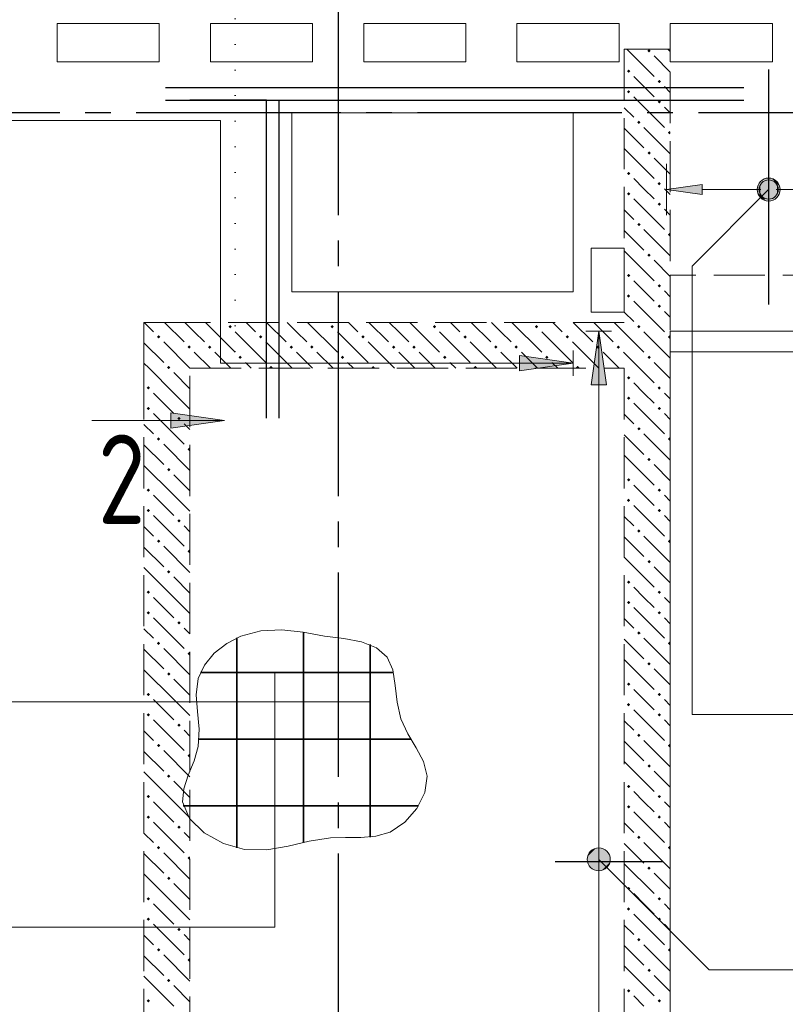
# Model space of a CAD drawing. Header units: millimetres. Extents: x 0 to 45010, y 0 to 29700.
# Tile 13 of 15: x 29903 to 32900, y 19960 to 23815. Entities that reach past the tile are written whole.
import ezdxf

# ---------------------------------------------------------------- set-up
doc = ezdxf.new("R2010")
doc.units = ezdxf.units.MM
for name, pattern in [('______2', [270, 200, -70]), ('______5', [1100, 800, -100, 100, -100]), ('______9', [100, 0, -100])]:
    doc.linetypes.add(name, pattern=pattern)
for name, color, linetype, lineweight in [('ЖБ Балка Вышележаща', 7, 'Continuous', 35), ('ЖБ Балка Нижележащая', 7, 'Continuous', 35), ('ЖБ Перекрытие верхний уровень', 7, 'Continuous', 35), ('ЖБ Стена верхний уровень', 7, 'Continuous', 35), ('Обрамление проемов стержнями', 7, 'Continuous', 25), ('Оси', 40, '______5', 18), ('Позиционная метка линия выноска', 7, 'Continuous', 13), ('Позиционная метка номер позиции', 7, 'Continuous', 13), ('Узлы символ', 7, 'Continuous', 25)]:
    doc.layers.add(name, color=color, linetype=linetype, lineweight=lineweight)
doc.layers.add('Обрамление П-обр. равн.', color=7, linetype='Continuous', lineweight=25, true_color=0x5f1e0f)
doc.styles.add('ISOCPEUR', font='txt')

msp = doc.modelspace()

# ---------------------------------------------------------------- hatches: boundary and pattern name
at = {"layer": 'ЖБ Стена верхний уровень', "linetype": 'Continuous', "lineweight": 18, "transparency": 33554687}
for points in [[(32360.4, 23693.1), (32367, 23699.6), (32373.5, 23693.1), (32367, 23686.6)], [(32280.5, 23613.1), (32287, 23619.6), (32293.5, 23613.1), (32287, 23606.6)], [(32400.5, 23573.1), (32406.9, 23579.6), (32413.5, 23573.1), (32406.9, 23566.6)], [(32280.5, 23533.1), (32287, 23539.6), (32293.5, 23533.1), (32287, 23526.6)], [(32400.5, 23493.1), (32406.9, 23499.6), (32413.5, 23493.1), (32406.9, 23486.6)], [(32320.4, 23413.1), (32326.9, 23419.6), (32333.5, 23413.1), (32326.9, 23406.6)], [(32440.4, 23373.1), (32447, 23379.6), (32450, 23376.6), (32450, 23369.7), (32447, 23366.6)], [(32360.4, 23293.1), (32367, 23299.6), (32373.5, 23293.1), (32367, 23286.6)], [(32280.5, 23213.1), (32287, 23219.6), (32293.5, 23213.1), (32287, 23206.6)], [(32400.5, 23173.1), (32406.9, 23179.6), (32413.5, 23173.1), (32406.9, 23166.6)], [(32280.5, 23133.1), (32287, 23139.6), (32293.5, 23133.1), (32287, 23126.6)], [(32400.5, 23093.1), (32406.9, 23099.6), (32413.5, 23093.1), (32406.9, 23086.6)], [(32320.4, 23013.1), (32326.9, 23019.6), (32333.5, 23013.1), (32326.9, 23006.6)], [(32440.4, 22973.1), (32447, 22979.6), (32450, 22976.6), (32450, 22969.7), (32447, 22966.6)], [(32360.4, 22893.1), (32367, 22899.6), (32373.5, 22893.1), (32367, 22886.6)], [(32280.5, 22813.1), (32287, 22819.6), (32293.5, 22813.1), (32287, 22806.6)], [(32400.5, 22773.1), (32406.9, 22779.6), (32413.5, 22773.1), (32406.9, 22766.6)], [(32280.5, 22733.1), (32287, 22739.6), (32293.5, 22733.1), (32287, 22726.6)], [(32400.5, 22693.1), (32406.9, 22699.6), (32413.5, 22693.1), (32406.9, 22686.6)], [(30720.4, 22613.1), (30726.9, 22619.6), (30733.5, 22613.1), (30726.9, 22606.6)], [(31120.4, 22613.1), (31126.9, 22619.6), (31133.5, 22613.1), (31126.9, 22606.6)], [(31520.4, 22613.1), (31526.9, 22619.6), (31533.5, 22613.1), (31526.9, 22606.6)], [(31920.4, 22613.1), (31926.9, 22619.6), (31933.5, 22613.1), (31926.9, 22606.6)], [(32320.4, 22613.1), (32326.9, 22619.6), (32333.5, 22613.1), (32326.9, 22606.6)], [(30440.4, 22573.1), (30447, 22579.6), (30453.5, 22573.1), (30447, 22566.6)], [(30840.4, 22573.1), (30847, 22579.6), (30853.5, 22573.1), (30847, 22566.6)], [(31240.4, 22573.1), (31247, 22579.6), (31253.5, 22573.1), (31247, 22566.6)], [(31640.4, 22573.1), (31647, 22579.6), (31653.5, 22573.1), (31647, 22566.6)], [(32040.4, 22573.1), (32047, 22579.6), (32053.5, 22573.1), (32047, 22566.6)], [(32440.4, 22573.1), (32447, 22579.6), (32450, 22576.6), (32450, 22569.7), (32447, 22566.6)], [(30560.4, 22533.1), (30567, 22539.6), (30570, 22536.6), (30570, 22529.7), (30567, 22526.6)], [(30570, 22536.6), (30573.5, 22533.1), (30570, 22529.7)], [(30640.4, 22533.1), (30647, 22539.6), (30653.5, 22533.1), (30647, 22526.6)], [(30960.4, 22533.1), (30967, 22539.6), (30973.5, 22533.1), (30967, 22526.6)], [(31040.4, 22533.1), (31047, 22539.6), (31053.5, 22533.1), (31047, 22526.6)], [(31360.4, 22533.1), (31367, 22539.6), (31373.5, 22533.1), (31367, 22526.6)], [(31440.4, 22533.1), (31447, 22539.6), (31453.5, 22533.1), (31447, 22526.6)], [(31760.4, 22533.1), (31767, 22539.6), (31773.5, 22533.1), (31767, 22526.6)], [(31840.4, 22533.1), (31847, 22539.6), (31853.5, 22533.1), (31847, 22526.6)], [(32160.4, 22533.1), (32167, 22539.6), (32173.5, 22533.1), (32167, 22526.6)], [(32240.4, 22533.1), (32247, 22539.6), (32253.5, 22533.1), (32247, 22526.6)], [(30760.4, 22493.1), (30767, 22499.6), (30773.5, 22493.1), (30767, 22486.6)], [(31160.4, 22493.1), (31167, 22499.6), (31173.5, 22493.1), (31167, 22486.6)], [(31560.4, 22493.1), (31567, 22499.6), (31573.5, 22493.1), (31567, 22486.6)], [(31960.4, 22493.1), (31967, 22499.6), (31973.5, 22493.1), (31967, 22486.6)], [(32360.4, 22493.1), (32367, 22499.6), (32373.5, 22493.1), (32367, 22486.6)], [(30480.5, 22453.1), (30487, 22459.6), (30493.4, 22453.1), (30490.3, 22450), (30483.6, 22450)], [(30490.3, 22450), (30487, 22446.6), (30483.6, 22450)], [(30880.5, 22453.1), (30887, 22459.6), (30893.4, 22453.1), (30890.3, 22450), (30883.6, 22450)], [(31280.5, 22453.1), (31287, 22459.6), (31293.4, 22453.1), (31290.3, 22450), (31283.6, 22450)], [(31680.5, 22453.1), (31687, 22459.6), (31693.4, 22453.1), (31690.3, 22450), (31683.6, 22450)], [(32080.5, 22453.1), (32087, 22459.6), (32093.5, 22453.1), (32090.3, 22450), (32083.6, 22450)], [(32280.5, 22413.1), (32287, 22419.6), (32293.5, 22413.1), (32287, 22406.6)], [(30400.5, 22373.1), (30406.9, 22379.6), (30413.5, 22373.1), (30406.9, 22366.6)], [(32400.5, 22373.1), (32406.9, 22379.6), (32413.5, 22373.1), (32406.9, 22366.6)], [(32280.5, 22333.1), (32287, 22339.6), (32293.5, 22333.1), (32287, 22326.6)], [(30400.5, 22293.1), (30406.9, 22299.6), (30413.5, 22293.1), (30406.9, 22286.6)], [(32400.5, 22293.1), (32406.9, 22299.6), (32413.5, 22293.1), (32406.9, 22286.6)], [(30520.4, 22253.1), (30526.9, 22259.6), (30533.5, 22253.1), (30526.9, 22246.6)], [(32320.4, 22213.1), (32326.9, 22219.6), (32333.5, 22213.1), (32326.9, 22206.6)], [(30440.4, 22173.1), (30447, 22179.6), (30453.5, 22173.1), (30447, 22166.6)], [(32440.4, 22173.1), (32447, 22179.6), (32450, 22176.6), (32450, 22169.7), (32447, 22166.6)], [(30560.4, 22133.1), (30567, 22139.6), (30570, 22136.6), (30570, 22129.7), (30567, 22126.6)], [(32360.4, 22093.1), (32367, 22099.6), (32373.5, 22093.1), (32367, 22086.6)], [(30480.5, 22053.1), (30487, 22059.6), (30493.4, 22053.1), (30487, 22046.6)], [(32280.5, 22013.1), (32287, 22019.6), (32293.5, 22013.1), (32287, 22006.6)], [(30400.5, 21973.1), (30406.9, 21979.6), (30413.5, 21973.1), (30406.9, 21966.6)], [(32400.5, 21973.1), (32406.9, 21979.6), (32413.5, 21973.1), (32406.9, 21966.6)], [(32280.5, 21933.1), (32287, 21939.6), (32293.5, 21933.1), (32287, 21926.6)], [(30400.5, 21893.1), (30406.9, 21899.6), (30413.5, 21893.1), (30406.9, 21886.6)], [(32400.5, 21893.1), (32406.9, 21899.6), (32413.5, 21893.1), (32406.9, 21886.6)], [(30520.4, 21853.1), (30526.9, 21859.6), (30533.5, 21853.1), (30526.9, 21846.6)], [(32320.4, 21813.1), (32326.9, 21819.6), (32333.5, 21813.1), (32326.9, 21806.6)], [(30440.4, 21773.1), (30447, 21779.6), (30453.5, 21773.1), (30447, 21766.6)], [(32440.4, 21773.1), (32447, 21779.6), (32450, 21776.6), (32450, 21769.7), (32447, 21766.6)], [(30560.4, 21733.1), (30567, 21739.6), (30570, 21736.6), (30570, 21729.7), (30567, 21726.6)], [(32360.4, 21693.1), (32367, 21699.6), (32373.5, 21693.1), (32367, 21686.6)], [(30480.5, 21653.1), (30487, 21659.6), (30493.4, 21653.1), (30487, 21646.6)], [(32280.5, 21613.1), (32287, 21619.6), (32293.5, 21613.1), (32287, 21606.6)], [(30400.5, 21573.1), (30406.9, 21579.6), (30413.5, 21573.1), (30406.9, 21566.6)], [(32400.5, 21573.1), (32406.9, 21579.6), (32413.5, 21573.1), (32406.9, 21566.6)], [(32280.5, 21533.1), (32287, 21539.6), (32293.5, 21533.1), (32287, 21526.6)], [(30400.5, 21493.1), (30406.9, 21499.6), (30413.5, 21493.1), (30406.9, 21486.6)], [(32400.5, 21493.1), (32406.9, 21499.6), (32413.5, 21493.1), (32406.9, 21486.6)], [(30520.4, 21453.1), (30526.9, 21459.6), (30533.5, 21453.1), (30526.9, 21446.6)], [(32320.4, 21413.1), (32326.9, 21419.6), (32333.5, 21413.1), (32326.9, 21406.6)], [(30440.4, 21373.1), (30447, 21379.6), (30453.5, 21373.1), (30447, 21366.6)], [(32440.4, 21373.1), (32447, 21379.6), (32450, 21376.6), (32450, 21369.7), (32447, 21366.6)], [(30560.4, 21333.1), (30567, 21339.6), (30570, 21336.6), (30570, 21329.7), (30567, 21326.6)], [(32360.4, 21293.1), (32367, 21299.6), (32373.5, 21293.1), (32367, 21286.6)], [(30480.5, 21253.1), (30487, 21259.6), (30493.4, 21253.1), (30487, 21246.6)], [(32280.5, 21213.1), (32287, 21219.6), (32293.5, 21213.1), (32287, 21206.6)], [(30400.5, 21173.1), (30406.9, 21179.6), (30413.5, 21173.1), (30406.9, 21166.6)], [(32400.5, 21173.1), (32406.9, 21179.6), (32413.5, 21173.1), (32406.9, 21166.6)], [(32280.5, 21133.1), (32287, 21139.6), (32293.5, 21133.1), (32287, 21126.6)], [(30400.5, 21093.1), (30406.9, 21099.6), (30413.5, 21093.1), (30406.9, 21086.6)], [(32400.5, 21093.1), (32406.9, 21099.6), (32413.5, 21093.1), (32406.9, 21086.6)], [(30520.4, 21053.1), (30526.9, 21059.6), (30533.5, 21053.1), (30526.9, 21046.6)], [(32320.4, 21013.1), (32326.9, 21019.6), (32333.5, 21013.1), (32326.9, 21006.6)], [(30440.4, 20973.1), (30447, 20979.6), (30453.5, 20973.1), (30447, 20966.6)], [(32440.4, 20973.1), (32447, 20979.6), (32450, 20976.6), (32450, 20969.7), (32447, 20966.6)], [(30560.4, 20933.1), (30567, 20939.6), (30570, 20936.6), (30570, 20929.7), (30567, 20926.6)], [(32360.4, 20893.1), (32367, 20899.6), (32373.5, 20893.1), (32367, 20886.6)], [(30480.5, 20853.1), (30487, 20859.6), (30493.4, 20853.1), (30487, 20846.6)], [(32280.5, 20813.1), (32287, 20819.6), (32293.5, 20813.1), (32287, 20806.6)], [(30400.5, 20773.1), (30406.9, 20779.6), (30413.5, 20773.1), (30406.9, 20766.6)], [(32400.5, 20773.1), (32406.9, 20779.6), (32413.5, 20773.1), (32406.9, 20766.6)], [(32280.5, 20733.1), (32287, 20739.6), (32293.5, 20733.1), (32287, 20726.6)], [(30400.5, 20693.1), (30406.9, 20699.6), (30413.5, 20693.1), (30406.9, 20686.6)], [(32400.5, 20693.1), (32406.9, 20699.6), (32413.5, 20693.1), (32406.9, 20686.6)], [(30520.4, 20653.1), (30526.9, 20659.6), (30533.5, 20653.1), (30526.9, 20646.6)], [(32320.4, 20613.1), (32326.9, 20619.6), (32333.5, 20613.1), (32326.9, 20606.6)], [(30440.4, 20573.1), (30447, 20579.6), (30453.5, 20573.1), (30447, 20566.6)], [(32440.4, 20573.1), (32447, 20579.6), (32450, 20576.6), (32450, 20569.7), (32447, 20566.6)], [(30560.4, 20533.1), (30567, 20539.6), (30570, 20536.6), (30570, 20529.7), (30567, 20526.6)], [(32360.4, 20493.1), (32367, 20499.6), (32373.5, 20493.1), (32367, 20486.6)], [(30480.5, 20453.1), (30487, 20459.6), (30493.4, 20453.1), (30487, 20446.6)], [(32280.5, 20413.1), (32287, 20419.6), (32293.5, 20413.1), (32287, 20406.6)], [(30400.5, 20373.1), (30406.9, 20379.6), (30413.5, 20373.1), (30406.9, 20366.6)], [(32400.5, 20373.1), (32406.9, 20379.6), (32413.5, 20373.1), (32406.9, 20366.6)], [(32280.5, 20333.1), (32287, 20339.6), (32293.5, 20333.1), (32287, 20326.6)], [(30400.5, 20293.1), (30406.9, 20299.6), (30413.5, 20293.1), (30406.9, 20286.6)], [(32400.5, 20293.1), (32406.9, 20299.6), (32413.5, 20293.1), (32406.9, 20286.6)], [(30520.4, 20253.1), (30526.9, 20259.6), (30533.5, 20253.1), (30526.9, 20246.6)], [(32320.4, 20213.1), (32326.9, 20219.6), (32333.5, 20213.1), (32326.9, 20206.6)], [(30440.4, 20173.1), (30447, 20179.6), (30453.5, 20173.1), (30447, 20166.6)], [(32440.4, 20173.1), (32447, 20179.6), (32450, 20176.6), (32450, 20169.7), (32447, 20166.6)], [(30560.4, 20133.1), (30567, 20139.6), (30570, 20136.6), (30570, 20129.7), (30567, 20126.6)], [(32360.4, 20093.1), (32367, 20099.6), (32373.5, 20093.1), (32367, 20086.6)], [(30480.5, 20053.1), (30487, 20059.6), (30493.4, 20053.1), (30487, 20046.6)], [(32280.5, 20013.1), (32287, 20019.6), (32293.5, 20013.1), (32287, 20006.6)], [(30400.5, 19973.1), (30406.9, 19979.6), (30413.5, 19973.1), (30406.9, 19966.6)], [(32400.5, 19973.1), (32406.9, 19979.6), (32413.5, 19973.1), (32406.9, 19966.6)]]:
    msp.add_hatch(color=7, dxfattribs=at).paths.add_polyline_path(points, flags=16)
at = {"layer": 'Обрамление П-обр. равн.', "linetype": 'Continuous', "lineweight": 13, "transparency": 33554687}
msp.add_hatch(color=7, dxfattribs=at).paths.add_polyline_path([(32575, 23130), (32435, 23150), (32575, 23170)], flags=16)
for points in [[(32802.7, 23168.7), (32816.2, 23117.7), (32816.2, 23182.2)], [(32816.2, 23182.2), (32835, 23112.5), (32835, 23187.5)], [(32816.2, 23182.2), (32816.2, 23117.7), (32835, 23112.5)], [(32835, 23187.5), (32835, 23112.5), (32853.7, 23117.7)], [(32835, 23187.5), (32853.7, 23117.7), (32853.7, 23182.2)], [(32853.7, 23182.2), (32853.7, 23117.7), (32867.2, 23131.2)], [(32853.7, 23182.2), (32867.2, 23131.2), (32867.2, 23168.7)], [(32802.7, 23131.2), (32802.7, 23168.7), (32797.5, 23150)], [(32802.7, 23168.7), (32802.7, 23131.2), (32816.2, 23117.7)], [(32867.2, 23168.7), (32867.2, 23131.2), (32872.5, 23150)]]:
    msp.add_hatch(color=7, dxfattribs=at).paths.add_polyline_path(points)
at = {"layer": 'Позиционная метка линия выноска', "linetype": 'Continuous', "lineweight": 13, "transparency": 33554687}
msp.add_hatch(color=7, dxfattribs=at).paths.add_polyline_path([(32140, 22385), (32170, 22595), (32200, 22385)], flags=16)
msp.add_hatch(color=7, dxfattribs=at).paths.add_polyline_path([(31859.3, 22440), (32069.3, 22470), (31859.3, 22500)])
at = {"layer": 'Позиционная метка номер позиции', "linetype": 'Continuous', "lineweight": 13, "transparency": 33554687}
for points in [[(32866.8, 23118.2), (32803.2, 23181.8), (32791.7, 23161.5)], [(32878.3, 23138.5), (32823.5, 23193.3), (32803.2, 23181.8)], [(32878.3, 23138.5), (32803.2, 23181.8), (32866.8, 23118.2)], [(32878.3, 23161.5), (32846.5, 23193.3), (32823.5, 23193.3)], [(32878.3, 23161.5), (32823.5, 23193.3), (32878.3, 23138.5)], [(32846.5, 23193.3), (32878.3, 23161.5), (32866.8, 23181.8)], [(32866.8, 23118.2), (32791.7, 23161.5), (32846.5, 23106.7)], [(32846.5, 23106.7), (32791.7, 23161.5), (32791.7, 23138.5)], [(32846.5, 23106.7), (32791.7, 23138.5), (32823.5, 23106.7)], [(32823.5, 23106.7), (32791.7, 23138.5), (32803.2, 23118.2)], [(32126.7, 20539), (32158.5, 20570.8), (32138.2, 20559.3)], [(32158.5, 20570.8), (32126.7, 20539), (32126.7, 20516)], [(32158.5, 20570.8), (32126.7, 20516), (32181.5, 20570.8)], [(32181.5, 20570.8), (32126.7, 20516), (32138.2, 20495.7)], [(32181.5, 20570.8), (32138.2, 20495.7), (32201.8, 20559.3)], [(32201.8, 20559.3), (32138.2, 20495.7), (32158.5, 20484.2)], [(32201.8, 20559.3), (32158.5, 20484.2), (32213.3, 20539)], [(32213.3, 20539), (32158.5, 20484.2), (32181.5, 20484.2)], [(32213.3, 20539), (32181.5, 20484.2), (32213.3, 20516)], [(32213.3, 20516), (32181.5, 20484.2), (32201.8, 20495.7)]]:
    msp.add_hatch(color=7, dxfattribs=at).paths.add_polyline_path(points)
at = {"layer": 'Узлы символ', "linetype": 'Continuous', "lineweight": 13, "transparency": 33554687}
msp.add_hatch(color=7, dxfattribs=at).paths.add_polyline_path([(30494.7, 22276.1), (30704.7, 22246.1), (30494.7, 22216.1)], flags=16)

# ---------------------------------------------------------------- linework, layer by layer
at = {"layer": 'ЖБ Балка Вышележаща', "color": 7, "linetype": 'Continuous', "lineweight": 18, "transparency": 33554687}
for p, q in [((32450, 22595), (32450, 22515)), ((32450, 22515), (34980, 22515))]:
    msp.add_line(p, q, dxfattribs=at)
at = {"layer": 'ЖБ Балка Нижележащая', "color": 251, "linetype": '______2', "lineweight": 18, "true_color": 0x656565, "transparency": 33554687}
for p, q in [((34980, 22815), (32450, 22815)), ((32450, 22815), (32450, 22595))]:
    msp.add_line(p, q, dxfattribs=at)
at = {"layer": 'ЖБ Перекрытие верхний уровень', "color": 7, "linetype": 'Continuous', "lineweight": 18, "transparency": 33554687}
for p, q in [((30050, 23650), (30050, 23800)), ((30050, 23800), (30450, 23800)), ((30450, 23800), (30450, 23650)), ((30650, 23650), (30650, 23800)), ((30650, 23800), (31050, 23800)), ((31050, 23800), (31050, 23650)), ((31250, 23650), (31250, 23800)), ((31250, 23800), (31650, 23800)), ((31650, 23800), (31650, 23650)), ((31850, 23650), (31850, 23800)), ((31850, 23800), (32250, 23800)), ((32250, 23800), (32250, 23650)), ((32450, 23650), (32450, 23800)), ((32450, 23800), (32850, 23800)), ((32850, 23800), (32850, 23650)), ((30450, 23650), (30050, 23650)), ((31050, 23650), (30650, 23650)), ((31650, 23650), (31250, 23650)), ((32250, 23650), (31850, 23650)), ((32850, 23650), (32450, 23650)), ((32069.3, 23450), (30969.3, 23450)), ((30969.3, 23450), (30969.3, 22750)), ((32069.3, 22750), (32069.3, 23450)), ((32270, 22920), (32140, 22920)), ((32140, 22920), (32140, 22670)), ((32270, 22670), (32270, 22920)), ((30969.3, 22750), (32069.3, 22750)), ((32140, 22670), (32270, 22670)), ((32450, 17870), (32450, 22595)), ((32450, 22595), (35160, 22595))]:
    msp.add_line(p, q, dxfattribs=at)
at = {"layer": 'ЖБ Стена верхний уровень', "color": 251, "linetype": '______2', "lineweight": 13, "true_color": 0x656565, "transparency": 33554687}
for p, q in [((32270, 23700), (32270, 22630)), ((32450, 23700), (32270, 23700)), ((32450, 18550), (32450, 23700)), ((30390, 22630), (30390, 22450)), ((30570, 22630), (30390, 22630)), ((32270, 22630), (30570, 22630)), ((30390, 22450), (30390, 18050)), ((30570, 19790), (30570, 22450)), ((30570, 22450), (32270, 22450)), ((32270, 22450), (32270, 19790))]:
    msp.add_line(p, q, dxfattribs=at)
at = {"layer": 'ЖБ Стена верхний уровень', "color": 9, "linetype": 'Continuous', "lineweight": 18, "true_color": 0xc7c7c7, "transparency": 33554687}
for p, q in [((32280.1, 23700), (32387, 23593.1)), ((32450, 23610.1), (32387, 23673.1)), ((32440.1, 23700), (32450, 23690.1)), ((32347, 23553.1), (32306.9, 23593.1)), ((32387, 23513.1), (32347, 23553.1)), ((32426.9, 23553.1), (32450, 23530.1)), ((32306.9, 23513.1), (32426.9, 23393.1)), ((32270, 23470.1), (32306.9, 23433.1)), ((32426.9, 23473.1), (32450, 23450.1)), ((32270, 23390.1), (32347, 23313.1)), ((32347, 23393.1), (32450, 23290.1)), ((32270, 23310.1), (32387, 23193.1)), ((32450, 23210.1), (32387, 23273.1)), ((32347, 23153.1), (32306.9, 23193.1)), ((32387, 23113.1), (32347, 23153.1)), ((32426.9, 23153.1), (32450, 23130.1)), ((32306.9, 23113.1), (32426.9, 22993.1)), ((32270, 23070.1), (32306.9, 23033.1)), ((32426.9, 23073.1), (32450, 23050.1)), ((32270, 22990.1), (32347, 22913.1)), ((32347, 22993.1), (32450, 22890.1)), ((32270, 22910.1), (32387, 22793.1)), ((32450, 22810.1), (32387, 22873.1)), ((32347, 22753.1), (32306.9, 22793.1)), ((32387, 22713.1), (32347, 22753.1)), ((32426.9, 22753.1), (32450, 22730.1)), ((32306.9, 22713.1), (32426.9, 22593.1)), ((32270, 22670.1), (32306.9, 22633.1)), ((32426.9, 22673.1), (32450, 22650.1)), ((30390.1, 22630), (30426.9, 22593.1)), ((30470.1, 22630), (30547, 22553.1)), ((30570, 22610.1), (30550.1, 22630)), ((30630.1, 22630), (30747, 22513.1)), ((30790.1, 22630), (30826.9, 22593.1)), ((30870.1, 22630), (30947, 22553.1)), ((30987, 22593.1), (30950.1, 22630)), ((31030.1, 22630), (31147, 22513.1)), ((31190.1, 22630), (31226.9, 22593.1)), ((31270.1, 22630), (31347, 22553.1)), ((31387, 22593.1), (31350.1, 22630)), ((31430.1, 22630), (31547, 22513.1)), ((31590.1, 22630), (31626.9, 22593.1)), ((31670.1, 22630), (31747, 22553.1)), ((31787, 22593.1), (31750.1, 22630)), ((31830.1, 22630), (31947, 22513.1)), ((31990.1, 22630), (32026.9, 22593.1)), ((32070.1, 22630), (32147, 22553.1)), ((32187, 22593.1), (32150.1, 22630)), ((32230.1, 22630), (32270, 22590.1)), ((30587, 22593.1), (30570, 22610.1)), ((30626.9, 22553.1), (30587, 22593.1)), ((30747, 22593.1), (30867, 22473.1)), ((31026.9, 22553.1), (30987, 22593.1)), ((31147, 22593.1), (31267, 22473.1)), ((31426.9, 22553.1), (31387, 22593.1)), ((31547, 22593.1), (31667, 22473.1)), ((31826.9, 22553.1), (31787, 22593.1)), ((31947, 22593.1), (32067, 22473.1)), ((32226.9, 22553.1), (32187, 22593.1)), ((32347, 22593.1), (32450, 22490.1)), ((30570, 22450.1), (30467, 22553.1)), ((30970.1, 22450), (30867, 22553.1)), ((31370.1, 22450), (31267, 22553.1)), ((31770.1, 22450), (31667, 22553.1)), ((32170.1, 22450), (32067, 22553.1)), ((32270, 22590.1), (32347, 22513.1)), ((30390, 22550.1), (30467, 22473.1)), ((30587, 22513.1), (30650.1, 22450)), ((30667, 22513.1), (30730.1, 22450)), ((30987, 22513.1), (31050.1, 22450)), ((31067, 22513.1), (31130.1, 22450)), ((31387, 22513.1), (31450.1, 22450)), ((31467, 22513.1), (31530.1, 22450)), ((31787, 22513.1), (31850.1, 22450)), ((31867, 22513.1), (31930.1, 22450)), ((32187, 22513.1), (32250.1, 22450)), ((32267, 22513.1), (32270, 22510.1)), ((32270, 22510.1), (32387, 22393.1)), ((30410.1, 22450), (30390, 22470.1)), ((30506.9, 22353.1), (30410.1, 22450)), ((30570.1, 22450), (30570, 22450.1)), ((30810.1, 22450), (30787, 22473.1)), ((31210.1, 22450), (31187, 22473.1)), ((31610.1, 22450), (31587, 22473.1)), ((32010.1, 22450), (31987, 22473.1)), ((32450, 22410.1), (32387, 22473.1)), ((30506.9, 22433.1), (30570, 22370.1)), ((32347, 22353.1), (32306.9, 22393.1)), ((30426.9, 22353.1), (30506.9, 22273.1)), ((30506.9, 22353.1), (30570, 22290.1)), ((32387, 22313.1), (32347, 22353.1)), ((32426.9, 22353.1), (32450, 22330.1)), ((32306.9, 22313.1), (32426.9, 22193.1)), ((30426.9, 22273.1), (30547, 22153.1)), ((32270, 22270.1), (32306.9, 22233.1)), ((32426.9, 22273.1), (32450, 22250.1)), ((30390, 22230.1), (30426.9, 22193.1)), ((30570, 22210.1), (30547, 22233.1)), ((32270, 22190.1), (32347, 22113.1)), ((32347, 22193.1), (32450, 22090.1)), ((30390, 22150.1), (30467, 22073.1)), ((30570, 22050.1), (30467, 22153.1)), ((32270, 22110.1), (32387, 21993.1)), ((30506.9, 21953.1), (30390, 22070.1)), ((32450, 22010.1), (32387, 22073.1)), ((30506.9, 22033.1), (30570, 21970.1)), ((32347, 21953.1), (32306.9, 21993.1)), ((30426.9, 21953.1), (30506.9, 21873.1)), ((30506.9, 21953.1), (30570, 21890.1)), ((32387, 21913.1), (32347, 21953.1)), ((32426.9, 21953.1), (32450, 21930.1)), ((32306.9, 21913.1), (32426.9, 21793.1)), ((30426.9, 21873.1), (30547, 21753.1)), ((32270, 21870.1), (32306.9, 21833.1)), ((32426.9, 21873.1), (32450, 21850.1)), ((30390, 21830.1), (30426.9, 21793.1)), ((30570, 21810.1), (30547, 21833.1)), ((32270, 21790.1), (32347, 21713.1)), ((32347, 21793.1), (32450, 21690.1)), ((30390, 21750.1), (30467, 21673.1)), ((30570, 21650.1), (30467, 21753.1)), ((32270, 21710.1), (32387, 21593.1)), ((30506.9, 21553.1), (30390, 21670.1)), ((32450, 21610.1), (32387, 21673.1)), ((30506.9, 21633.1), (30570, 21570.1)), ((32347, 21553.1), (32306.9, 21593.1)), ((30426.9, 21553.1), (30506.9, 21473.1)), ((30506.9, 21553.1), (30570, 21490.1)), ((32387, 21513.1), (32347, 21553.1)), ((32426.9, 21553.1), (32450, 21530.1)), ((32306.9, 21513.1), (32426.9, 21393.1)), ((30426.9, 21473.1), (30547, 21353.1)), ((32426.9, 21473.1), (32450, 21450.1)), ((32270, 21470.1), (32306.9, 21433.1)), ((30390, 21430.1), (30426.9, 21393.1)), ((30570, 21410.1), (30547, 21433.1)), ((32270, 21390.1), (32347, 21313.1)), ((32347, 21393.1), (32450, 21290.1)), ((30390, 21350.1), (30467, 21273.1)), ((30570, 21250.1), (30467, 21353.1)), ((32270, 21310.1), (32387, 21193.1)), ((30506.9, 21153.1), (30390, 21270.1)), ((32450, 21210.1), (32387, 21273.1)), ((30506.9, 21233.1), (30570, 21170.1)), ((32347, 21153.1), (32306.9, 21193.1)), ((30426.9, 21153.1), (30506.9, 21073.1)), ((30506.9, 21153.1), (30570, 21090.1)), ((32387, 21113.1), (32347, 21153.1)), ((32426.9, 21153.1), (32450, 21130.1)), ((32306.9, 21113.1), (32426.9, 20993.1)), ((30426.9, 21073.1), (30547, 20953.1)), ((32270, 21070.1), (32306.9, 21033.1)), ((32426.9, 21073.1), (32450, 21050.1)), ((30390, 21030.1), (30426.9, 20993.1)), ((30570, 21010.1), (30547, 21033.1)), ((32270, 20990.1), (32347, 20913.1)), ((32347, 20993.1), (32450, 20890.1)), ((30390, 20950.1), (30467, 20873.1)), ((30570, 20850.1), (30467, 20953.1)), ((32270, 20910.1), (32387, 20793.1)), ((30506.9, 20753.1), (30390, 20870.1)), ((32450, 20810.1), (32387, 20873.1)), ((30506.9, 20833.1), (30570, 20770.1)), ((32347, 20753.1), (32306.9, 20793.1)), ((30426.9, 20753.1), (30506.9, 20673.1)), ((30506.9, 20753.1), (30570, 20690.1)), ((32387, 20713.1), (32347, 20753.1)), ((32426.9, 20753.1), (32450, 20730.1)), ((32306.9, 20713.1), (32426.9, 20593.1)), ((30426.9, 20673.1), (30547, 20553.1)), ((32270, 20670.1), (32306.9, 20633.1)), ((32426.9, 20673.1), (32450, 20650.1)), ((30390, 20630.1), (30426.9, 20593.1)), ((30570, 20610.1), (30547, 20633.1)), ((32270, 20590.1), (32347, 20513.1)), ((32347, 20593.1), (32450, 20490.1)), ((30390, 20550.1), (30467, 20473.1)), ((30570, 20450.1), (30467, 20553.1)), ((32270, 20510.1), (32387, 20393.1)), ((32450, 20410.1), (32387, 20473.1)), ((30506.9, 20353.1), (30390, 20470.1)), ((30506.9, 20433.1), (30570, 20370.1)), ((32347, 20353.1), (32306.9, 20393.1)), ((30426.9, 20353.1), (30506.9, 20273.1)), ((30506.9, 20353.1), (30570, 20290.1)), ((32387, 20313.1), (32347, 20353.1)), ((32426.9, 20353.1), (32450, 20330.1)), ((32306.9, 20313.1), (32426.9, 20193.1)), ((30426.9, 20273.1), (30547, 20153.1)), ((32270, 20270.1), (32306.9, 20233.1)), ((32426.9, 20273.1), (32450, 20250.1)), ((30390, 20230.1), (30426.9, 20193.1)), ((30570, 20210.1), (30547, 20233.1)), ((32270, 20190.1), (32347, 20113.1)), ((32347, 20193.1), (32450, 20090.1)), ((30390, 20150.1), (30467, 20073.1)), ((30570, 20050.1), (30467, 20153.1)), ((32270, 20110.1), (32387, 19993.1)), ((30506.9, 19953.1), (30390, 20070.1)), ((32450, 20010.1), (32387, 20073.1)), ((30506.9, 20033.1), (30570, 19970.1)), ((32347, 19953.1), (32306.9, 19993.1))]:
    msp.add_line(p, q, dxfattribs=at)
at = {"layer": 'Обрамление П-обр. равн.', "color": 7, "linetype": 'Continuous', "lineweight": 25, "transparency": 33554687}
for p, q in [((32835, 23620), (32835, 22700)), ((32420, 20517.5), (32000, 20517.5))]:
    msp.add_line(p, q, dxfattribs=at)
at = {"layer": 'Обрамление П-обр. равн.', "color": 251, "linetype": 'Continuous', "lineweight": 13, "true_color": 0x494949, "transparency": 33554687}
for p, q in [((32435, 23150), (32435, 23250)), ((32435, 23150), (32575, 23170)), ((32575, 23170), (32575, 23130)), ((32835, 23187.5), (32835, 23187.5)), ((32575, 23130), (32435, 23150)), ((32435, 23150), (32435, 23050)), ((32435, 23150), (32435, 23150)), ((32575, 23150), (32805, 23150)), ((32865, 23150), (34995, 23150)), ((32835, 23112.5), (32835, 23112.5))]:
    msp.add_line(p, q, dxfattribs=at)
msp.add_circle((32835, 23150), 37.5, dxfattribs=at)
at = {"layer": 'Обрамление проемов стержнями', "color": 7, "linetype": 'Continuous', "lineweight": 25, "transparency": 33554687}
for p, q in [((30474.3, 23550), (32737.7, 23550)), ((30474.3, 23550), (32737.7, 23550)), ((30474.3, 23500), (32737.7, 23500)), ((30474.3, 23500), (32737.7, 23500))]:
    msp.add_line(p, q, dxfattribs=at)
for points in [[(30869.3, 22255), (30869.3, 23500), (30569.3, 23500)], [(30869.3, 22255), (30869.3, 23500), (30569.3, 23500)], [(30869.3, 22255), (30869.3, 23500), (30569.3, 23500)], [(30869.3, 22255), (30869.3, 23500), (30569.3, 23500)], [(30919.3, 22255), (30919.3, 23500), (31219.3, 23500)], [(30919.3, 22255), (30919.3, 23500), (31219.3, 23500)], [(30919.3, 22255), (30919.3, 23500), (31219.3, 23500)], [(30919.3, 22255), (30919.3, 23500), (31219.3, 23500)]]:
    msp.add_lwpolyline(points, dxfattribs=at)
at = {"layer": 'Оси', "color": 8, "linetype": '______5', "lineweight": -3, "transparency": 33554687}
for p, q in [((31150, 24950), (31150, 15450)), ((35560, 23450), (4100, 23450)), ((35560, 23450), (4100, 23450))]:
    msp.add_line(p, q, dxfattribs=at)
at = {"layer": 'Позиционная метка линия выноска', "color": 251, "linetype": 'Continuous', "lineweight": 13, "true_color": 0x494949, "transparency": 33554687}
for p, q in [((32120, 22595), (32220, 22595)), ((32140, 22385), (32170, 22595)), ((32170, 22595), (32170, 22595)), ((32170, 22595), (32170, 22595)), ((32170, 22595), (32170, 22595)), ((32170, 22595), (32200, 22385)), ((32069.3, 22420), (32069.3, 22520)), ((32069.3, 22470), (31859.3, 22500)), ((31859.3, 22500), (31859.3, 22440)), ((31859.3, 22470), (31844.3, 22470)), ((31859.3, 22440), (32069.3, 22470)), ((32069.3, 22470), (32069.3, 22470)), ((32069.3, 22470), (32069.3, 22470)), ((32069.3, 22470), (32069.3, 22470)), ((32200, 22385), (32140, 22385)), ((32170, 22385), (32170, 22370))]:
    msp.add_line(p, q, dxfattribs=at)
msp.add_lwpolyline([(32170, 22595), (32170, 18150), (28400, 18150), (28400, 19670), (27420, 19670), (27420, 21570), (28900, 21570), (28900, 23420), (30689.3, 23420), (30689.3, 22470), (32069.3, 22470)], dxfattribs=at)
at = {"layer": 'Позиционная метка номер позиции', "color": 7, "linetype": 'Continuous', "lineweight": 13, "transparency": 33554687}
for p, q in [((32803.2, 23181.8), (32803.2, 23181.8)), ((32866.8, 23181.8), (32866.8, 23181.8)), ((32803.2, 23118.2), (32803.2, 23118.2)), ((32866.8, 23118.2), (32866.8, 23118.2)), ((27942.7, 21144.6), (31274.9, 21144.6)), ((32138.2, 20559.3), (32138.2, 20559.3)), ((32201.8, 20559.3), (32201.8, 20559.3)), ((32138.2, 20495.7), (32138.2, 20495.7)), ((32201.8, 20495.7), (32201.8, 20495.7))]:
    msp.add_line(p, q, dxfattribs=at)
at = {"layer": 'Позиционная метка номер позиции', "color": 7, "linetype": 'Continuous', "lineweight": 35, "transparency": 33554687}
for p, q in [((31014.2, 21416.4), (31014.2, 20593.6)), ((30753.5, 21395.1), (30753.5, 20572.4)), ((31274.9, 21368.2), (31274.9, 20614.9)), ((30610.9, 21258.7), (31365.8, 21258.7)), ((30605.9, 20998), (31434.5, 20998)), ((30543.3, 20737.2), (31465, 20737.2))]:
    msp.add_line(p, q, dxfattribs=at)
at = {"layer": 'Позиционная метка номер позиции', "color": 7, "linetype": 'Continuous', "lineweight": 13, "transparency": 33554687}
for points in [[(32835, 23150), (32535, 22850), (32535, 21095), (36880, 21095)], [(27942.7, 20261.3), (30902.7, 20261.3), (30902.7, 21258.7)], [(32170, 20527.5), (32602.5, 20095), (36880, 20095)]]:
    msp.add_lwpolyline(points, dxfattribs=at)
at = {"layer": 'Позиционная метка номер позиции', "color": 7, "linetype": '______2', "lineweight": 13, "transparency": 33554687}
msp.add_lwpolyline([(31096.9, 21401.6), (31012.9, 21416.6), (30929.7, 21425.6), (30847.9, 21422.6), (30768.4, 21401.6), (30713.9, 21373), (30665.3, 21334.3), (30626.7, 21287.8), (30602.5, 21235.7), (30594.8, 21172.2), (30599.8, 21105.7), (30606.1, 21037.8), (30602.5, 20969.7), (30585.8, 20912.8), (30563.5, 20857.3), (30545.3, 20803.6), (30540.7, 20752), (30567.5, 20687.2), (30624.9, 20631.6), (30700.9, 20589.8), (30783.4, 20566.4), (30871.1, 20564.3), (30954.6, 20579), (31036.6, 20598.9), (31119.8, 20612.3), (31179.1, 20613.6), (31238.9, 20613.2), (31297.6, 20617.8), (31353.9, 20634.4), (31411.4, 20672.6), (31458.4, 20726.8), (31489.1, 20789.6), (31497.9, 20853.7), (31483.6, 20910.1), (31455, 20964.2), (31422.2, 21019.1), (31395.1, 21078), (31380.7, 21142.7), (31373.2, 21208.4), (31363.4, 21269.4), (31342.1, 21319.7), (31300.4, 21356.1), (31241.9, 21378.9), (31172.2, 21392.5), (31096.9, 21401.6)], dxfattribs=at)
at = {"layer": 'Позиционная метка номер позиции', "color": 7, "linetype": 'Continuous', "lineweight": 13, "transparency": 33554687}
for centre in [(32835, 23150), (32170, 20527.5)]:
    msp.add_circle(centre, 45, dxfattribs=at)
at = {"layer": 'Узлы символ', "color": 7, "linetype": '______9', "lineweight": 13, "transparency": 33554687}
msp.add_line((30746.3, 25719.8), (30746.3, 22467.8), dxfattribs=at)
at = {"layer": 'Узлы символ', "color": 7, "linetype": 'Continuous', "lineweight": 13, "transparency": 33554687}
for p, q in [((30704.7, 22246.1), (30185.5, 22246.1)), ((30494.7, 22246.1), (30479.7, 22246.1)), ((30494.7, 22216.1), (30494.7, 22276.1)), ((30494.7, 22276.1), (30704.7, 22246.1)), ((30704.7, 22246.1), (30494.7, 22216.1)), ((30704.7, 22246.1), (30704.7, 22246.1)), ((30704.7, 22246.1), (30704.7, 22246.1)), ((30704.7, 22246.1), (30704.7, 22246.1))]:
    msp.add_line(p, q, dxfattribs=at)

# ---------------------------------------------------------------- texts
at = {"layer": 'Узлы символ', "color": 7, "linetype": 'Continuous', "lineweight": 35, "transparency": 33554687, "insert": (30209.4, 21840.8), "char_height": 350, "width": 380.8, "attachment_point": 7, "style": 'ISOCPEUR'}
msp.add_mtext('\\W0.78;2', dxfattribs=at)

doc.saveas('drawing.dxf')
